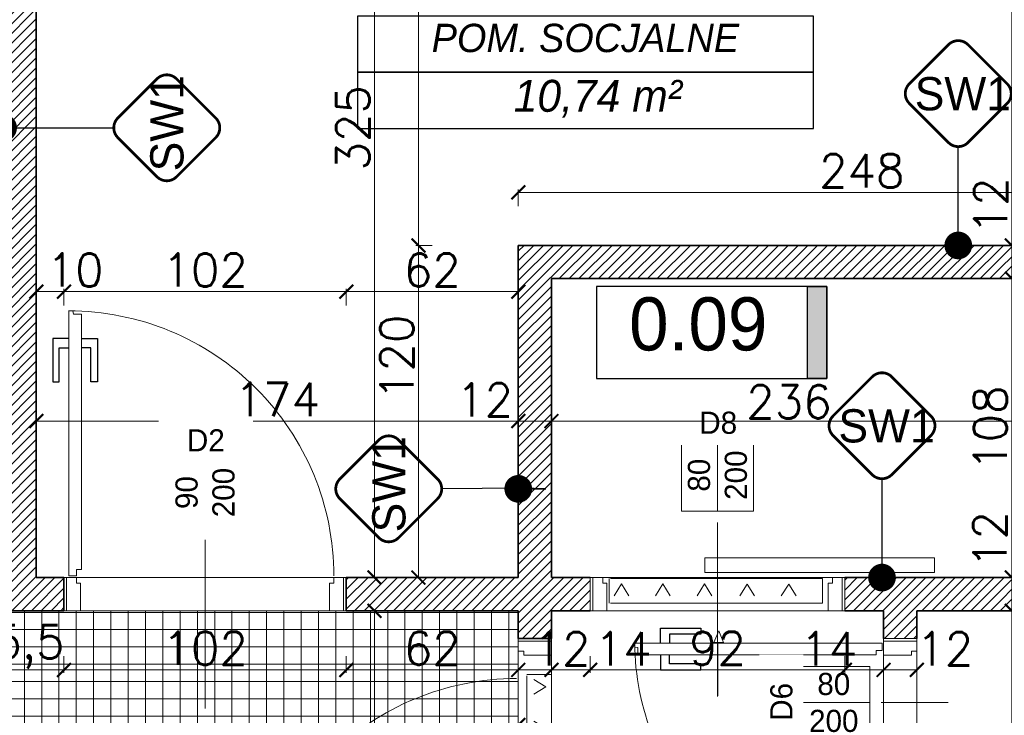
# Model space of a CAD drawing. Header units: millimetres. Extents: x -587 to 33545, y -26688 to 22494.
# Tile 209 of 256: x 11411 to 11767, y 10963 to 11214. Entities that reach past the tile are written whole.
import ezdxf
from ezdxf.lldxf.tags import DXFTag

# ---------------------------------------------------------------- set-up
doc = ezdxf.new("R2010")
doc.units = ezdxf.units.MM
doc.header["$MEASUREMENT"] = 0
for name, color, linetype, lineweight in [('_IS_EKO_kratki transferowe', 160, 'Continuous', 15), ('A_l.przerywana', 250, 'ICAD_ISO03W100', 9), ('A_opisy', 166, 'Continuous', 15), ('A_projektowane sciany', 5, 'Continuous', 35), ('l.wypełnien', 253, 'Continuous', 5), ('wymiarowanie', 176, 'Continuous', 9)]:
    doc.layers.add(name, color=color, linetype=linetype, lineweight=lineweight)
for name, color, linetype in [('D-opis-elewacja', 104, 'Continuous'), ('D-opis-elewacje', 104, 'Continuous'), ('stolarka', 1, 'Continuous'), ('tabelki opis', 7, 'Continuous')]:
    doc.layers.add(name, color=color, linetype=linetype)
doc.styles.add('styl2', font='simplex.shx')
tags = doc.linetypes.add('ICAD_ISO03W100', pattern=[30, 12, -18]).pattern_tags.tags
tags[6:7] = [DXFTag(74, 4), DXFTag(75, 0), DXFTag(340, '0'), DXFTag(46, 1.0), DXFTag(50, 0.0), DXFTag(44, 0.0), DXFTag(45, 0.0)]
tags[4:5] = [DXFTag(74, 4), DXFTag(75, 0), DXFTag(340, '0'), DXFTag(46, 1.0), DXFTag(50, 0.0), DXFTag(44, 0.0), DXFTag(45, 0.0)]
doc.dimstyles.new('Skala 1-50', dxfattribs={"dimtxt": 12, "dimasz": 5, "dimexe": 1, "dimexo": 1, "dimgap": 1.5, "dimtad": 1, "dimdec": 1, "dimrnd": 0.5, "dimtxsty": 'styl2', "dimblk": 'ARCHTICK', "dimcen": 5, "dimadec": 0, "dimazin": 0, "dimtfac": 1, "dimtdec": 1, "dimtmove": 1, "dimatfit": 3, "dimldrblk": 'ARCHTICK', "dimfxl": 5, "dimfxlon": 1, "dimlwd": -1, "dimlwe": -1, "dimarcsym": 0})

# ---------------------------------------------------------------- blocks, each defined once
blk = doc.blocks.new('_ArchTick')
at = {"color": 0, "linetype": 'ByBlock', "const_width": 0.15}
blk.add_lwpolyline([(-0.5, -0.5), (0.5, 0.5)], dxfattribs=at)
blk = doc.blocks.new('*D5655')
at = {"layer": 'Defpoints', "color": 0}
for p in [(11503.87, 11337.39), (11532.41, 11012.39), (11539.01, 11012.39)]:
    blk.add_point(p, dxfattribs=at)
at = {"layer": 'wymiarowanie', "color": 0}
for p, q in [((11534.01, 11337.39), (11540.01, 11337.39)), ((11539.01, 11337.39), (11539.01, 11012.39)), ((11534.01, 11012.39), (11540.01, 11012.39))]:
    blk.add_line(p, q, dxfattribs=at)
at = {"layer": 'wymiarowanie', "color": 0, "xscale": 5, "yscale": 5, "zscale": 5}
for p, rotation in [((11539.01, 11337.39), 90), ((11539.01, 11012.39), 270)]:
    blk.add_blockref('_ArchTick', p, dxfattribs=dict(at, rotation=rotation))
at = {"layer": 'wymiarowanie', "color": 0, "insert": (11531.2, 11174.89), "char_height": 12, "attachment_point": 5, "rotation": 90, "style": 'styl2'}
blk.add_mtext('325', dxfattribs=at)
blk = doc.blocks.new('*D5656')
at = {"layer": 'Defpoints', "color": 0}
for p in [(11559.87, 11000.39), (11521.21, 10840.39), (11539.01, 10840.39)]:
    blk.add_point(p, dxfattribs=at)
at = {"layer": 'wymiarowanie', "color": 0}
for p, q in [((11544.01, 11000.39), (11538.01, 11000.39)), ((11539.01, 11000.39), (11539.01, 10840.39)), ((11534.01, 10840.39), (11540.01, 10840.39))]:
    blk.add_line(p, q, dxfattribs=at)
at = {"layer": 'wymiarowanie', "color": 0, "xscale": 5, "yscale": 5, "zscale": 5}
for p, rotation in [((11539.01, 11000.39), 90), ((11539.01, 10840.39), 270)]:
    blk.add_blockref('_ArchTick', p, dxfattribs=dict(at, rotation=rotation))
at = {"layer": 'wymiarowanie', "color": 0, "insert": (11531.2, 10920.39), "char_height": 12, "attachment_point": 5, "rotation": 90, "style": 'styl2'}
blk.add_mtext('160', dxfattribs=at)
blk = doc.blocks.new('*D5673')
at = {"layer": 'Defpoints', "color": 0}
for p in [(11773.56, 11120.39), (11769.27, 11012.39), (11774.04, 11012.39)]:
    blk.add_point(p, dxfattribs=at)
at = {"layer": 'wymiarowanie', "color": 0}
for p, q in [((11772.56, 11120.39), (11768.27, 11120.39)), ((11769.27, 11120.39), (11769.27, 11012.39)), ((11773.04, 11012.39), (11768.27, 11012.39))]:
    blk.add_line(p, q, dxfattribs=at)
at = {"layer": 'wymiarowanie', "color": 0, "xscale": 5, "yscale": 5, "zscale": 5}
for p, rotation in [((11769.27, 11120.39), 90), ((11769.27, 11012.39), 270)]:
    blk.add_blockref('_ArchTick', p, dxfattribs=dict(at, rotation=rotation))
at = {"layer": 'wymiarowanie', "color": 0, "insert": (11761.47, 11066.39), "char_height": 12, "attachment_point": 5, "rotation": 90, "style": 'styl2'}
blk.add_mtext('108', dxfattribs=at)
blk = doc.blocks.new('*D5674')
at = {"layer": 'Defpoints', "color": 0}
for p in [(11769.27, 11337.39), (11777.11, 11337.39), (11777.11, 11132.39)]:
    blk.add_point(p, dxfattribs=at)
at = {"layer": 'wymiarowanie', "color": 0}
for p, q in [((11774.27, 11337.39), (11768.27, 11337.39)), ((11769.27, 11132.39), (11769.27, 11337.39)), ((11774.27, 11132.39), (11768.27, 11132.39))]:
    blk.add_line(p, q, dxfattribs=at)
at = {"layer": 'wymiarowanie', "color": 0, "xscale": 5, "yscale": 5, "zscale": 5}
for p, rotation in [((11769.27, 11337.39), 90), ((11769.27, 11132.39), 270)]:
    blk.add_blockref('_ArchTick', p, dxfattribs=dict(at, rotation=rotation))
at = {"layer": 'wymiarowanie', "color": 0, "insert": (11761.47, 11234.89), "char_height": 12, "attachment_point": 5, "rotation": 90, "style": 'styl2'}
blk.add_mtext('205', dxfattribs=at)
blk = doc.blocks.new('*D5844')
at = {"layer": 'Defpoints', "color": 0}
for p in [(11784.54, 11012.39), (11769.27, 11000.39), (11784.54, 11000.39)]:
    blk.add_point(p, dxfattribs=at)
at = {"layer": 'wymiarowanie', "color": 0}
for p, q in [((11774.27, 11012.39), (11768.27, 11012.39)), ((11769.27, 11012.39), (11769.27, 11000.39)), ((11774.27, 11000.39), (11768.27, 11000.39))]:
    blk.add_line(p, q, dxfattribs=at)
at = {"layer": 'wymiarowanie', "color": 0, "xscale": 5, "yscale": 5, "zscale": 5}
for p, rotation in [((11769.27, 11012.39), 90), ((11769.27, 11000.39), 270)]:
    blk.add_blockref('_ArchTick', p, dxfattribs=dict(at, rotation=rotation))
at = {"layer": 'wymiarowanie', "color": 0, "insert": (11761.32, 11026.13), "char_height": 12, "attachment_point": 5, "rotation": 90, "style": 'styl2'}
blk.add_mtext('12', dxfattribs=at)
blk = doc.blocks.new('*D5845')
at = {"layer": 'Defpoints', "color": 0}
for p in [(11784.54, 11000.39), (11769.27, 10840.89), (11786.33, 10840.89)]:
    blk.add_point(p, dxfattribs=at)
at = {"layer": 'wymiarowanie', "color": 0}
for p, q in [((11774.27, 11000.39), (11768.27, 11000.39)), ((11769.27, 11000.39), (11769.27, 10840.89)), ((11774.27, 10840.89), (11768.27, 10840.89))]:
    blk.add_line(p, q, dxfattribs=at)
at = {"layer": 'wymiarowanie', "color": 0, "xscale": 5, "yscale": 5, "zscale": 5}
for p, rotation in [((11769.27, 11000.39), 90), ((11769.27, 10840.89), 270)]:
    blk.add_blockref('_ArchTick', p, dxfattribs=dict(at, rotation=rotation))
at = {"layer": 'wymiarowanie', "color": 0, "insert": (11760.92, 10920.64), "char_height": 12, "attachment_point": 5, "rotation": 90, "style": 'styl2'}
blk.add_mtext('159,5', dxfattribs=at)
blk = doc.blocks.new('*D5853')
at = {"layer": 'Defpoints', "color": 0}
for p in [(11590.93, 11068.96), (11602.93, 11062.91), (11590.93, 11052.83)]:
    blk.add_point(p, dxfattribs=at)
at = {"layer": 'wymiarowanie', "color": 0}
for p, q in [((11590.93, 11063.96), (11590.93, 11069.96)), ((11602.93, 11068.96), (11590.93, 11068.96)), ((11602.93, 11063.96), (11602.93, 11069.96))]:
    blk.add_line(p, q, dxfattribs=at)
at = {"layer": 'wymiarowanie', "color": 0, "xscale": 5, "yscale": 5, "zscale": 5, "rotation": 180}
blk.add_blockref('_ArchTick', (11590.93, 11068.96), dxfattribs=at)
at = {"layer": 'wymiarowanie', "color": 0, "xscale": 5, "yscale": 5, "zscale": 5}
blk.add_blockref('_ArchTick', (11602.93, 11068.96), dxfattribs=at)
at = {"layer": 'wymiarowanie', "color": 0, "insert": (11578.78, 11076.61), "char_height": 12, "attachment_point": 5, "style": 'styl2'}
blk.add_mtext('12', dxfattribs=at)
blk = doc.blocks.new('*D5854')
at = {"layer": 'Defpoints', "color": 0}
for p in [(11416.81, 11068.96), (11590.93, 11052.83), (11416.81, 11051.76)]:
    blk.add_point(p, dxfattribs=at)
at = {"layer": 'wymiarowanie', "color": 0}
for p, q in [((11416.81, 11063.96), (11416.81, 11069.96)), ((11590.93, 11068.96), (11416.81, 11068.96)), ((11590.93, 11063.96), (11590.93, 11069.96))]:
    blk.add_line(p, q, dxfattribs=at)
at = {"layer": 'wymiarowanie', "color": 0, "xscale": 5, "yscale": 5, "zscale": 5, "rotation": 180}
blk.add_blockref('_ArchTick', (11416.81, 11068.96), dxfattribs=at)
at = {"layer": 'wymiarowanie', "color": 0, "xscale": 5, "yscale": 5, "zscale": 5}
blk.add_blockref('_ArchTick', (11590.93, 11068.96), dxfattribs=at)
at = {"layer": 'wymiarowanie', "color": 0, "insert": (11503.87, 11076.76), "char_height": 12, "attachment_point": 5, "style": 'styl2'}
blk.add_mtext('174', dxfattribs=at)
blk = doc.blocks.new('*D6112')
at = {"layer": 'Defpoints', "color": 0}
for p in [(11590.93, 11151.57), (11839.15, 11134.76), (11590.93, 11132.39)]:
    blk.add_point(p, dxfattribs=at)
at = {"layer": 'wymiarowanie', "color": 0}
for p, q in [((11590.93, 11146.57), (11590.93, 11152.57)), ((11839.15, 11146.57), (11839.15, 11152.57)), ((11839.15, 11151.57), (11590.93, 11151.57))]:
    blk.add_line(p, q, dxfattribs=at)
at = {"layer": 'wymiarowanie', "color": 0, "xscale": 5, "yscale": 5, "zscale": 5, "rotation": 180}
blk.add_blockref('_ArchTick', (11590.93, 11151.57), dxfattribs=at)
at = {"layer": 'wymiarowanie', "color": 0, "xscale": 5, "yscale": 5, "zscale": 5}
blk.add_blockref('_ArchTick', (11839.15, 11151.57), dxfattribs=at)
at = {"layer": 'wymiarowanie', "color": 0, "insert": (11715.04, 11159.37), "char_height": 12, "attachment_point": 5, "style": 'styl2'}
blk.add_mtext('248', dxfattribs=at)
blk = doc.blocks.new('*D6113')
at = {"layer": 'Defpoints', "color": 0}
for p in [(11839.15, 11068.96), (11602.93, 11046.47), (11839.15, 11046.47)]:
    blk.add_point(p, dxfattribs=at)
at = {"layer": 'wymiarowanie', "color": 0}
for p, q in [((11602.93, 11063.96), (11602.93, 11069.96)), ((11602.93, 11068.96), (11839.15, 11068.96)), ((11839.15, 11063.96), (11839.15, 11069.96))]:
    blk.add_line(p, q, dxfattribs=at)
at = {"layer": 'wymiarowanie', "color": 0, "xscale": 5, "yscale": 5, "zscale": 5, "rotation": 180}
blk.add_blockref('_ArchTick', (11602.93, 11068.96), dxfattribs=at)
at = {"layer": 'wymiarowanie', "color": 0, "xscale": 5, "yscale": 5, "zscale": 5}
blk.add_blockref('_ArchTick', (11839.15, 11068.96), dxfattribs=at)
at = {"layer": 'wymiarowanie', "color": 0, "insert": (11688.72, 11075.9), "char_height": 12, "attachment_point": 5, "style": 'styl2'}
blk.add_mtext('236', dxfattribs=at)
blk = doc.blocks.new('*D6116')
at = {"layer": 'Defpoints', "color": 0}
for p in [(11391.26, 11000.39), (11426.81, 11000.39), (11426.81, 10979.03)]:
    blk.add_point(p, dxfattribs=at)
at = {"layer": 'wymiarowanie', "color": 0}
for p, q in [((11391.26, 10984.03), (11391.26, 10978.03)), ((11426.81, 10984.03), (11426.81, 10978.03)), ((11391.26, 10979.03), (11426.81, 10979.03))]:
    blk.add_line(p, q, dxfattribs=at)
at = {"layer": 'wymiarowanie', "color": 0, "xscale": 5, "yscale": 5, "zscale": 5, "rotation": 180}
blk.add_blockref('_ArchTick', (11391.26, 10979.03), dxfattribs=at)
at = {"layer": 'wymiarowanie', "color": 0, "xscale": 5, "yscale": 5, "zscale": 5}
blk.add_blockref('_ArchTick', (11426.81, 10979.03), dxfattribs=at)
at = {"layer": 'wymiarowanie', "color": 0, "insert": (11409.03, 10987.38), "char_height": 12, "attachment_point": 5, "style": 'styl2'}
blk.add_mtext('35,5', dxfattribs=at)
blk = doc.blocks.new('*D6117')
at = {"layer": 'Defpoints', "color": 0}
for p in [(11426.81, 11000.39), (11528.81, 11000.39), (11528.81, 10979.03)]:
    blk.add_point(p, dxfattribs=at)
at = {"layer": 'wymiarowanie', "color": 0}
for p, q in [((11426.81, 10984.03), (11426.81, 10978.03)), ((11528.81, 10984.03), (11528.81, 10978.03)), ((11426.81, 10979.03), (11528.81, 10979.03))]:
    blk.add_line(p, q, dxfattribs=at)
at = {"layer": 'wymiarowanie', "color": 0, "xscale": 5, "yscale": 5, "zscale": 5, "rotation": 180}
blk.add_blockref('_ArchTick', (11426.81, 10979.03), dxfattribs=at)
at = {"layer": 'wymiarowanie', "color": 0, "xscale": 5, "yscale": 5, "zscale": 5}
blk.add_blockref('_ArchTick', (11528.81, 10979.03), dxfattribs=at)
at = {"layer": 'wymiarowanie', "color": 0, "insert": (11477.81, 10986.83), "char_height": 12, "attachment_point": 5, "style": 'styl2'}
blk.add_mtext('102', dxfattribs=at)
blk = doc.blocks.new('*D6118')
at = {"layer": 'Defpoints', "color": 0}
for p in [(11528.81, 11000.39), (11590.93, 11000.39), (11590.93, 10979.03)]:
    blk.add_point(p, dxfattribs=at)
at = {"layer": 'wymiarowanie', "color": 0}
for p, q in [((11528.81, 10984.03), (11528.81, 10978.03)), ((11590.93, 10984.03), (11590.93, 10978.03)), ((11528.81, 10979.03), (11590.93, 10979.03))]:
    blk.add_line(p, q, dxfattribs=at)
at = {"layer": 'wymiarowanie', "color": 0, "xscale": 5, "yscale": 5, "zscale": 5, "rotation": 180}
blk.add_blockref('_ArchTick', (11528.81, 10979.03), dxfattribs=at)
at = {"layer": 'wymiarowanie', "color": 0, "xscale": 5, "yscale": 5, "zscale": 5}
blk.add_blockref('_ArchTick', (11590.93, 10979.03), dxfattribs=at)
at = {"layer": 'wymiarowanie', "color": 0, "insert": (11559.87, 10986.83), "char_height": 12, "attachment_point": 5, "style": 'styl2'}
blk.add_mtext('62', dxfattribs=at)
blk = doc.blocks.new('*D6119')
at = {"layer": 'Defpoints', "color": 0}
for p in [(11590.93, 11000.39), (11602.93, 11000.39), (11602.93, 10979.03)]:
    blk.add_point(p, dxfattribs=at)
at = {"layer": 'wymiarowanie', "color": 0}
for p, q in [((11590.93, 10984.03), (11590.93, 10978.03)), ((11602.93, 10984.03), (11602.93, 10978.03)), ((11590.93, 10979.03), (11602.93, 10979.03))]:
    blk.add_line(p, q, dxfattribs=at)
at = {"layer": 'wymiarowanie', "color": 0, "xscale": 5, "yscale": 5, "zscale": 5, "rotation": 180}
blk.add_blockref('_ArchTick', (11590.93, 10979.03), dxfattribs=at)
at = {"layer": 'wymiarowanie', "color": 0, "xscale": 5, "yscale": 5, "zscale": 5}
blk.add_blockref('_ArchTick', (11602.93, 10979.03), dxfattribs=at)
at = {"layer": 'wymiarowanie', "color": 0, "insert": (11606.74, 10986.68), "char_height": 12, "attachment_point": 5, "style": 'styl2'}
blk.add_mtext('12', dxfattribs=at)
blk = doc.blocks.new('*D6120')
at = {"layer": 'Defpoints', "color": 0}
for p in [(11602.93, 11000.39), (11616.93, 11000.39), (11616.93, 10979.03)]:
    blk.add_point(p, dxfattribs=at)
at = {"layer": 'wymiarowanie', "color": 0}
for p, q in [((11602.93, 10984.03), (11602.93, 10978.03)), ((11616.93, 10984.03), (11616.93, 10978.03)), ((11602.93, 10979.03), (11616.93, 10979.03))]:
    blk.add_line(p, q, dxfattribs=at)
at = {"layer": 'wymiarowanie', "color": 0, "xscale": 5, "yscale": 5, "zscale": 5, "rotation": 180}
blk.add_blockref('_ArchTick', (11602.93, 10979.03), dxfattribs=at)
at = {"layer": 'wymiarowanie', "color": 0, "xscale": 5, "yscale": 5, "zscale": 5}
blk.add_blockref('_ArchTick', (11616.93, 10979.03), dxfattribs=at)
at = {"layer": 'wymiarowanie', "color": 0, "insert": (11628.83, 10986.68), "char_height": 12, "attachment_point": 5, "style": 'styl2'}
blk.add_mtext('14', dxfattribs=at)
blk = doc.blocks.new('*D6121')
at = {"layer": 'Defpoints', "color": 0}
for p in [(11616.93, 11000.39), (11708.93, 11000.39), (11708.93, 10979.03)]:
    blk.add_point(p, dxfattribs=at)
at = {"layer": 'wymiarowanie', "color": 0}
for p, q in [((11616.93, 10984.03), (11616.93, 10978.03)), ((11708.93, 10984.03), (11708.93, 10978.03)), ((11616.93, 10979.03), (11708.93, 10979.03))]:
    blk.add_line(p, q, dxfattribs=at)
at = {"layer": 'wymiarowanie', "color": 0, "xscale": 5, "yscale": 5, "zscale": 5, "rotation": 180}
blk.add_blockref('_ArchTick', (11616.93, 10979.03), dxfattribs=at)
at = {"layer": 'wymiarowanie', "color": 0, "xscale": 5, "yscale": 5, "zscale": 5}
blk.add_blockref('_ArchTick', (11708.93, 10979.03), dxfattribs=at)
at = {"layer": 'wymiarowanie', "color": 0, "insert": (11662.93, 10986.83), "char_height": 12, "attachment_point": 5, "style": 'styl2'}
blk.add_mtext('92', dxfattribs=at)
blk = doc.blocks.new('*D6122')
at = {"layer": 'Defpoints', "color": 0}
for p in [(11708.93, 11000.39), (11722.93, 11000.39), (11722.93, 10979.03)]:
    blk.add_point(p, dxfattribs=at)
at = {"layer": 'wymiarowanie', "color": 0}
for p, q in [((11708.93, 10984.03), (11708.93, 10978.03)), ((11722.93, 10984.03), (11722.93, 10978.03)), ((11708.93, 10979.03), (11722.93, 10979.03))]:
    blk.add_line(p, q, dxfattribs=at)
at = {"layer": 'wymiarowanie', "color": 0, "xscale": 5, "yscale": 5, "zscale": 5, "rotation": 180}
blk.add_blockref('_ArchTick', (11708.93, 10979.03), dxfattribs=at)
at = {"layer": 'wymiarowanie', "color": 0, "xscale": 5, "yscale": 5, "zscale": 5}
blk.add_blockref('_ArchTick', (11722.93, 10979.03), dxfattribs=at)
at = {"layer": 'wymiarowanie', "color": 0, "insert": (11703.1, 10986.68), "char_height": 12, "attachment_point": 5, "style": 'styl2'}
blk.add_mtext('14', dxfattribs=at)
blk = doc.blocks.new('*D6123')
at = {"layer": 'Defpoints', "color": 0}
for p in [(11722.93, 11000.39), (11734.93, 11000.39), (11734.93, 10979.03)]:
    blk.add_point(p, dxfattribs=at)
at = {"layer": 'wymiarowanie', "color": 0}
for p, q in [((11722.93, 10984.03), (11722.93, 10978.03)), ((11734.93, 10984.03), (11734.93, 10978.03)), ((11722.93, 10979.03), (11734.93, 10979.03))]:
    blk.add_line(p, q, dxfattribs=at)
at = {"layer": 'wymiarowanie', "color": 0, "xscale": 5, "yscale": 5, "zscale": 5, "rotation": 180}
blk.add_blockref('_ArchTick', (11722.93, 10979.03), dxfattribs=at)
at = {"layer": 'wymiarowanie', "color": 0, "xscale": 5, "yscale": 5, "zscale": 5}
blk.add_blockref('_ArchTick', (11734.93, 10979.03), dxfattribs=at)
at = {"layer": 'wymiarowanie', "color": 0, "insert": (11745.05, 10986.68), "char_height": 12, "attachment_point": 5, "style": 'styl2'}
blk.add_mtext('12', dxfattribs=at)
blk = doc.blocks.new('*D6124')
at = {"layer": 'Defpoints', "color": 0}
for p in [(11169.43, 10990.39), (11590.93, 10984.03), (11590.93, 10959.14)]:
    blk.add_point(p, dxfattribs=at)
at = {"layer": 'wymiarowanie', "color": 0}
for p, q in [((11169.43, 10964.14), (11169.43, 10958.14)), ((11590.93, 10964.14), (11590.93, 10958.14)), ((11169.43, 10959.14), (11590.93, 10959.14))]:
    blk.add_line(p, q, dxfattribs=at)
at = {"layer": 'wymiarowanie', "color": 0, "xscale": 5, "yscale": 5, "zscale": 5, "rotation": 180}
blk.add_blockref('_ArchTick', (11169.43, 10959.14), dxfattribs=at)
at = {"layer": 'wymiarowanie', "color": 0, "xscale": 5, "yscale": 5, "zscale": 5}
blk.add_blockref('_ArchTick', (11590.93, 10959.14), dxfattribs=at)
at = {"layer": 'wymiarowanie', "color": 0, "insert": (11380.18, 10967.5), "char_height": 12, "attachment_point": 5, "style": 'styl2'}
blk.add_mtext('421,5', dxfattribs=at)
blk = doc.blocks.new('*D6125')
at = {"layer": 'Defpoints', "color": 0}
for p in [(11769.27, 11132.39), (11776.71, 11132.39), (11776.71, 11120.39)]:
    blk.add_point(p, dxfattribs=at)
at = {"layer": 'wymiarowanie', "color": 0}
for p, q in [((11769.27, 11132.39), (11769.27, 11155.99)), ((11774.27, 11132.39), (11768.27, 11132.39)), ((11769.27, 11120.39), (11769.27, 11132.39)), ((11774.27, 11120.39), (11768.27, 11120.39))]:
    blk.add_line(p, q, dxfattribs=at)
at = {"layer": 'wymiarowanie', "color": 0, "xscale": 5, "yscale": 5, "zscale": 5}
for p, rotation in [((11769.27, 11132.39), 90), ((11769.27, 11120.39), 270)]:
    blk.add_blockref('_ArchTick', p, dxfattribs=dict(at, rotation=rotation))
at = {"layer": 'wymiarowanie', "color": 0, "insert": (11761.62, 11146.72), "char_height": 12, "attachment_point": 5, "rotation": 90, "style": 'styl2'}
blk.add_mtext('12', dxfattribs=at)
blk = doc.blocks.new('*D6133')
at = {"layer": 'Defpoints', "color": 0}
for p in [(11554.87, 11132.39), (11590.93, 11132.39), (11590.93, 11012.39)]:
    blk.add_point(p, dxfattribs=at)
at = {"layer": 'wymiarowanie', "color": 0}
for p, q in [((11559.87, 11132.39), (11553.87, 11132.39)), ((11554.87, 11012.39), (11554.87, 11132.39)), ((11559.87, 11012.39), (11553.87, 11012.39))]:
    blk.add_line(p, q, dxfattribs=at)
at = {"layer": 'wymiarowanie', "color": 0, "xscale": 5, "yscale": 5, "zscale": 5}
for p, rotation in [((11554.87, 11132.39), 90), ((11554.87, 11012.39), 270)]:
    blk.add_blockref('_ArchTick', p, dxfattribs=dict(at, rotation=rotation))
at = {"layer": 'wymiarowanie', "color": 0, "insert": (11547.07, 11091.97), "char_height": 12, "attachment_point": 5, "rotation": 90, "style": 'styl2'}
blk.add_mtext('120', dxfattribs=at)
blk = doc.blocks.new('*D6134')
at = {"layer": 'Defpoints', "color": 0}
for p in [(11554.87, 11337.39), (11566.81, 11337.39), (11590.93, 11132.39)]:
    blk.add_point(p, dxfattribs=at)
at = {"layer": 'wymiarowanie', "color": 0}
for p, q in [((11559.87, 11337.39), (11553.87, 11337.39)), ((11554.87, 11132.39), (11554.87, 11337.39)), ((11559.87, 11132.39), (11553.87, 11132.39))]:
    blk.add_line(p, q, dxfattribs=at)
at = {"layer": 'wymiarowanie', "color": 0, "xscale": 5, "yscale": 5, "zscale": 5}
for p, rotation in [((11554.87, 11337.39), 90), ((11554.87, 11132.39), 270)]:
    blk.add_blockref('_ArchTick', p, dxfattribs=dict(at, rotation=rotation))
at = {"layer": 'wymiarowanie', "color": 0, "insert": (11547.07, 11267.6), "char_height": 12, "attachment_point": 5, "rotation": 90, "style": 'styl2'}
blk.add_mtext('205', dxfattribs=at)
blk = doc.blocks.new('*D6264')
at = {"layer": 'Defpoints', "color": 0}
for p in [(11426.81, 11115.71), (11416.81, 11012.39), (11426.81, 11012.39)]:
    blk.add_point(p, dxfattribs=at)
at = {"layer": 'wymiarowanie', "color": 0}
for p, q in [((11416.81, 11110.71), (11416.81, 11116.71)), ((11426.81, 11110.71), (11426.81, 11116.71)), ((11416.81, 11115.71), (11426.81, 11115.71))]:
    blk.add_line(p, q, dxfattribs=at)
at = {"layer": 'wymiarowanie', "color": 0, "xscale": 5, "yscale": 5, "zscale": 5, "rotation": 180}
blk.add_blockref('_ArchTick', (11416.81, 11115.71), dxfattribs=at)
at = {"layer": 'wymiarowanie', "color": 0, "xscale": 5, "yscale": 5, "zscale": 5}
blk.add_blockref('_ArchTick', (11426.81, 11115.71), dxfattribs=at)
at = {"layer": 'wymiarowanie', "color": 0, "insert": (11430.82, 11123.51), "char_height": 12, "attachment_point": 5, "style": 'styl2'}
blk.add_mtext('10', dxfattribs=at)
blk = doc.blocks.new('*D6265')
at = {"layer": 'Defpoints', "color": 0}
for p in [(11528.81, 11115.71), (11426.81, 11012.39), (11528.81, 11012.39)]:
    blk.add_point(p, dxfattribs=at)
at = {"layer": 'wymiarowanie', "color": 0}
for p, q in [((11426.81, 11110.71), (11426.81, 11116.71)), ((11528.81, 11110.71), (11528.81, 11116.71)), ((11426.81, 11115.71), (11528.81, 11115.71))]:
    blk.add_line(p, q, dxfattribs=at)
at = {"layer": 'wymiarowanie', "color": 0, "xscale": 5, "yscale": 5, "zscale": 5, "rotation": 180}
blk.add_blockref('_ArchTick', (11426.81, 11115.71), dxfattribs=at)
at = {"layer": 'wymiarowanie', "color": 0, "xscale": 5, "yscale": 5, "zscale": 5}
blk.add_blockref('_ArchTick', (11528.81, 11115.71), dxfattribs=at)
at = {"layer": 'wymiarowanie', "color": 0, "insert": (11477.81, 11123.51), "char_height": 12, "attachment_point": 5, "style": 'styl2'}
blk.add_mtext('102', dxfattribs=at)
blk = doc.blocks.new('*D6266')
at = {"layer": 'Defpoints', "color": 0}
for p in [(11590.93, 11115.71), (11590.93, 11022.05), (11528.81, 11012.39)]:
    blk.add_point(p, dxfattribs=at)
at = {"layer": 'wymiarowanie', "color": 0}
for p, q in [((11528.81, 11110.71), (11528.81, 11116.71)), ((11590.93, 11110.71), (11590.93, 11116.71)), ((11528.81, 11115.71), (11590.93, 11115.71))]:
    blk.add_line(p, q, dxfattribs=at)
at = {"layer": 'wymiarowanie', "color": 0, "xscale": 5, "yscale": 5, "zscale": 5, "rotation": 180}
blk.add_blockref('_ArchTick', (11528.81, 11115.71), dxfattribs=at)
at = {"layer": 'wymiarowanie', "color": 0, "xscale": 5, "yscale": 5, "zscale": 5}
blk.add_blockref('_ArchTick', (11590.93, 11115.71), dxfattribs=at)
at = {"layer": 'wymiarowanie', "color": 0, "insert": (11559.87, 11123.51), "char_height": 12, "attachment_point": 5, "style": 'styl2'}
blk.add_mtext('62', dxfattribs=at)
blk = doc.blocks.new('_Dot')
at = {"color": 0, "linetype": 'ByBlock', "lineweight": -2}
blk.add_line((-0.5, 0), (-1, 0), dxfattribs=at)
at = {"color": 0, "linetype": 'ByBlock', "const_width": 0.5}
blk.add_lwpolyline([(-0.25, 0, 1), (0.25, 0, 1)], format="xyb", close=True, dxfattribs=at)
blk = doc.blocks.new('kratki nawiewne')
at = {"layer": '_IS_EKO_kratki transferowe', "color": 252}
for p, q in [((9281.01, 11206.53), (9281.01, 11197.62)), ((9281.01, 11206.53), (9281.01, 11197.62)), ((9358.09, 11206.51), (9281.51, 11206.51)), ((9358.09, 11197.61), (9358.09, 11206.51)), ((9281.51, 11197.61), (9358.09, 11197.61)), ((9281.51, 11197.61), (9358.09, 11197.61)), ((9318.82, 11183.33), (9320.6, 11187.6)), ((9318.82, 11183.33), (9320.6, 11187.6)), ((9322.38, 11183.33), (9320.6, 11187.6)), ((9322.38, 11183.33), (9320.6, 11187.6)), ((9318.82, 11183.33), (9322.38, 11183.33)), ((9318.82, 11183.33), (9322.38, 11183.33)), ((9320.35, 11175.71), (9320.35, 11183.33)), ((9320.35, 11164.15), (9320.35, 11183.33))]:
    blk.add_line(p, q, dxfattribs=at)
at = {"layer": '_IS_EKO_kratki transferowe', "color": 252, "lineweight": 15}
for p, q in [((9285.5, 11204.53), (9282.84, 11200.22)), ((9285.5, 11204.53), (9282.84, 11200.22)), ((9285.5, 11204.53), (9288.16, 11200.22)), ((9285.5, 11204.53), (9288.16, 11200.22)), ((9300.47, 11204.53), (9297.81, 11200.22)), ((9300.47, 11204.53), (9297.81, 11200.22)), ((9300.47, 11204.53), (9303.13, 11200.22)), ((9300.47, 11204.53), (9303.13, 11200.22)), ((9315.44, 11204.53), (9312.78, 11200.22)), ((9315.44, 11204.53), (9312.78, 11200.22)), ((9315.44, 11204.53), (9318.11, 11200.22)), ((9315.44, 11204.53), (9318.11, 11200.22)), ((9330.91, 11204.51), (9328.25, 11200.2)), ((9330.91, 11204.51), (9328.25, 11200.2)), ((9330.91, 11204.51), (9333.57, 11200.2)), ((9330.91, 11204.51), (9333.57, 11200.2)), ((9345.89, 11204.51), (9343.22, 11200.2)), ((9345.89, 11204.51), (9343.22, 11200.2)), ((9345.89, 11204.51), (9348.55, 11200.2)), ((9345.89, 11204.51), (9348.55, 11200.2))]:
    blk.add_line(p, q, dxfattribs=at)

msp = doc.modelspace()

# ---------------------------------------------------------------- hatches: boundary and pattern name
at = {"layer": 'l.wypełnien'}
h = msp.add_hatch(dxfattribs=at)
h.set_pattern_fill('ANSI31', color=5, scale=20, style=0)
h.set_pattern_definition([(45, (0, 6.0705), (-1.76776695, 1.76776695), [])])
h.paths.add_polyline_path([(11528.81, 11012.39), (11528.81, 11000.39), (11590.93, 11000.39), (11590.93, 10990.39), (11602.93, 10990.39), (11602.93, 11000.39), (11616.93, 11000.39), (11616.93, 11012.39), (11602.93, 11012.39), (11602.93, 11120.39), (11839.15, 11120.39), (11839.15, 11132.39), (11590.93, 11132.39), (11590.93, 11012.39)])
h.paths.add_polyline_path([(11391.26, 11000.39), (11391.26, 11012.39), (11404.81, 11012.39), (11404.81, 11337.39), (11416.81, 11337.39), (11416.81, 11012.39), (11426.81, 11012.39), (11426.81, 11000.39)])
h.paths.add_polyline_path([(11708.93, 11000.39), (11708.93, 11012.39), (11839.15, 11012.39), (11839.15, 11000.39), (11734.93, 11000.39), (11734.93, 10990.39), (11722.93, 10990.39), (11722.93, 11000.39)])
h.paths.add_polyline_path([(11289.26, 11000.39), (11289.26, 11012.39), (11169.43, 11012.39), (11169.43, 11000.39)])
h.paths.add_polyline_path([(11734.93, 10840.39), (11734.93, 10898.39), (11722.93, 10898.39), (11722.93, 10840.39)])
h.paths.add_polyline_path([(11602.93, 10840.39), (11602.93, 10888.39), (11590.93, 10888.39), (11590.93, 10840.39)])
h = msp.add_hatch(dxfattribs=at)
h.set_pattern_fill('ANSI37', color=254, scale=50, angle=45, style=0)
h.set_pattern_definition([(90, (0, 6.0705), (-6.25, 4e-16), []), (180, (0, 6.0705), (-8e-16, -6.25), [])])
h.paths.add_polyline_path([(11094.39, 10798.06), (11401.42, 10798.06), (11401.42, 10408.59), (11094.39, 10408.59)])
h.paths.add_polyline_path([(11175.12, 10581.01), (11339.86, 10581.01), (11339.86, 10601.28), (11175.12, 10601.28)], flags=16)
h.paths.add_polyline_path([(11175.12, 10560.73), (11339.86, 10560.73), (11339.86, 10581.01), (11175.12, 10581.01)], flags=16)
h.paths.add_polyline_path([(11258.28, 10634.55), (11175.12, 10634.55), (11175.12, 10601.28), (11258.28, 10601.28)], flags=16)
h.paths.add_polyline_path([(11590.93, 10840.39), (11169.43, 10840.39), (11169.43, 11000.39), (11590.93, 11000.39)])
h.paths.add_polyline_path([(11340.41, 10876.03), (11505.14, 10876.03), (11505.14, 10896.31), (11340.41, 10896.31)], flags=16)
h.paths.add_polyline_path([(11340.41, 10896.31), (11505.14, 10896.31), (11505.14, 10916.58), (11340.41, 10916.58)], flags=16)
h.paths.add_polyline_path([(11423.57, 10949.85), (11340.41, 10949.85), (11340.41, 10916.58), (11423.57, 10916.58)], flags=16)
h.paths.add_polyline_path([(11559.93, 10942.39), (11546.93, 10942.39), (11546.93, 10916.39), (11559.93, 10916.39)], flags=16)
h.paths.add_polyline_path([(11585.93, 10929.39), (11559.93, 10929.39), (11559.93, 10916.39), (11585.93, 10916.39)], flags=16)
h.paths.add_polyline_path([(11585.93, 10942.39), (11559.93, 10942.39), (11559.93, 10929.39), (11585.93, 10929.39)], flags=16)
h.paths.add_polyline_path([(11191.45, 10840.39), (11391.26, 10840.39), (11391.26, 10798.06), (11191.45, 10798.06)])
at = {"layer": 'tabelki opis'}
msp.add_hatch(color=252, dxfattribs=at).paths.add_polyline_path([(11702.41, 11084.34), (11702.41, 11117.61), (11695.45, 11117.61), (11695.45, 11084.34)])

# ---------------------------------------------------------------- linework, layer by layer
at = {"color": 5, "lineweight": 9}
for points in [[(11432.81, 11010.42), (11431.29, 11010.42), (11431.29, 11012.39), (11427.76, 11012.39), (11427.76, 11000.39), (11432.81, 11000.39), (11432.81, 11010.42)], [(11522.76, 11010.42), (11524.27, 11010.42), (11524.27, 11012.39), (11527.81, 11012.39), (11527.81, 11000.39), (11522.76, 11000.39), (11522.76, 11010.42)], [(11622.98, 11010.42), (11621.46, 11010.42), (11621.46, 11012.39), (11617.93, 11012.39), (11617.93, 11000.39), (11622.98, 11000.39), (11622.98, 11010.42)], [(11702.93, 11010.42), (11704.44, 11010.42), (11704.44, 11012.39), (11707.98, 11012.39), (11707.98, 11000.39), (11702.93, 11000.39), (11702.93, 11010.42)], [(11592.9, 10984.34), (11592.9, 10985.86), (11590.93, 10985.86), (11590.93, 10989.39), (11602.93, 10989.39), (11602.93, 10984.34), (11592.9, 10984.34)], [(11732.95, 10984.34), (11732.95, 10985.86), (11734.93, 10985.86), (11734.93, 10989.39), (11722.93, 10989.39), (11722.93, 10984.34), (11732.95, 10984.34)]]:
    msp.add_lwpolyline(points, dxfattribs=at)
at = {"layer": 'A_l.przerywana', "color": 5, "ltscale": 0.3}
for points in [[(11426.81, 11000.39), (11426.81, 11012.39)], [(11528.81, 11012.39), (11528.81, 11000.39)]]:
    msp.add_lwpolyline(points, dxfattribs=at)
for points in [[(11528.81, 11000.39), (11528.81, 11012.39), (11426.81, 11012.39), (11426.81, 11000.39)], [(11708.93, 11000.39), (11708.93, 11012.39), (11616.93, 11012.39), (11616.93, 11000.39)], [(11722.93, 10898.39), (11734.93, 10898.39), (11734.93, 10990.39), (11722.93, 10990.39)]]:
    msp.add_lwpolyline(points, close=True, dxfattribs=at)
at = {"layer": 'A_l.przerywana', "color": 7, "ltscale": 0.3}
msp.add_lwpolyline([(11602.93, 10888.39), (11590.93, 10888.39), (11590.93, 10990.39), (11602.93, 10990.39)], close=True, dxfattribs=at)
at = {"layer": 'A_opisy'}
for p, q in [((11662.93, 10969.39), (11662.93, 11036.39)), ((11477.81, 10965.11), (11477.81, 11030.11)), ((11746.23, 10967.23), (11717.93, 10967.23))]:
    msp.add_line(p, q, dxfattribs=at)
at = {"layer": 'A_opisy', "ltscale": 0.3}
for points in [[(11464.81, 11056.11), (11464.81, 11030.11), (11477.81, 11030.11), (11477.81, 11056.11)], [(11477.81, 11056.11), (11477.81, 11030.11), (11490.81, 11030.11), (11490.81, 11056.11)]]:
    msp.add_lwpolyline(points, close=True, dxfattribs=at)
at = {"layer": 'A_projektowane sciany', "color": 5}
for p, q in [((11416.81, 11337.39), (11416.81, 11012.39)), ((11839.15, 11132.39), (11590.93, 11132.39)), ((11590.93, 11132.39), (11590.93, 11012.39)), ((11839.15, 11120.39), (11602.93, 11120.39)), ((11602.93, 11120.39), (11602.93, 11012.39)), ((11602.93, 11120.39), (11602.93, 11012.39)), ((11416.81, 11012.39), (11426.81, 11012.39)), ((11426.81, 11012.39), (11416.81, 11012.39)), ((11426.81, 11012.39), (11426.81, 11000.39)), ((11590.93, 11012.39), (11528.81, 11012.39)), ((11528.81, 11012.39), (11528.81, 11000.39)), ((11616.93, 11012.39), (11602.93, 11012.39)), ((11839.15, 11012.39), (11708.93, 11012.39)), ((11426.81, 11000.39), (11391.26, 11000.39)), ((11590.93, 11000.39), (11528.81, 11000.39)), ((11590.93, 11000.39), (11590.93, 10990.39)), ((11590.93, 11000.39), (11590.93, 10990.39)), ((11602.93, 11000.39), (11602.93, 10990.39)), ((11602.93, 11000.39), (11602.93, 10990.39)), ((11616.93, 11000.39), (11602.93, 11000.39)), ((11722.93, 11000.39), (11708.93, 11000.39)), ((11722.93, 11000.39), (11722.93, 10990.39)), ((11839.15, 11000.39), (11734.93, 11000.39)), ((11734.93, 11000.39), (11734.93, 10990.39)), ((11590.93, 10990.39), (11602.93, 10990.39))]:
    msp.add_line(p, q, dxfattribs=at)
at = {"layer": 'D-opis-elewacja', "color": 5}
for points in [[(11414.81, 11174.89), (11424.81, 11174.89), (11444.81, 11174.89)], [(11749.9, 11142.39), (11749.9, 11152.39), (11749.9, 11168.1)], [(11722.35, 11022.39), (11722.35, 11032.39), (11722.35, 11048.1)], [(11600.93, 11044.45), (11592.5, 11044.67), (11563.28, 11044.45)]]:
    msp.add_lwpolyline(points, dxfattribs=at)
at = {"layer": 'D-opis-elewacje', "color": 5, "const_width": 1}
for points in [[(11732.22, 11183.71), (11746.36, 11169.57, 0.414214), (11753.43, 11169.57), (11767.58, 11183.71, 0.414214), (11767.58, 11190.78), (11753.43, 11204.92, 0.414214), (11746.36, 11204.92), (11732.22, 11190.78, 0.414214)], [(11467.48, 11157.21), (11481.63, 11171.35, 0.414214), (11481.63, 11178.43), (11467.48, 11192.57, 0.414214), (11460.41, 11192.57), (11446.27, 11178.43, 0.414214), (11446.27, 11171.35), (11460.41, 11157.21, 0.414214)], [(11704.67, 11063.71), (11718.81, 11049.57, 0.414214), (11725.88, 11049.57), (11740.02, 11063.71, 0.414214), (11740.02, 11070.78), (11725.88, 11084.92, 0.414214), (11718.81, 11084.92), (11704.67, 11070.78, 0.414214)], [(11547.67, 11026.77), (11561.81, 11040.91, 0.414214), (11561.81, 11047.98), (11547.67, 11062.13, 0.414214), (11540.6, 11062.13), (11526.46, 11047.98, 0.414214), (11526.46, 11040.91), (11540.6, 11026.77, 0.414214)]]:
    msp.add_lwpolyline(points, format="xyb", close=True, dxfattribs=at)
at = {"layer": 'l.wypełnien', "color": 5}
msp.add_lwpolyline([(11658.32, 11014.17), (11741.3, 11014.17), (11741.3, 11019.49), (11658.32, 11019.49)], close=True, dxfattribs=at)
at = {"layer": 'stolarka', "color": 5, "lineweight": 9}
for points in [[(11431.34, 11012.97), (11428.56, 11012.97), (11428.56, 11108.74), (11430.06, 11108.72), (11430.24, 11107.58), (11433.08, 11107.58), (11433.08, 11015.27), (11431.34, 11015.27), (11431.34, 11012.97)], [(11722.39, 10986.1), (11722.39, 10988.69), (11633.04, 10988.69), (11633.05, 10987.29), (11634.12, 10987.12), (11634.12, 10984.47), (11720.24, 10984.47), (11720.24, 10986.1), (11722.39, 10986.1)]]:
    msp.add_lwpolyline(points, dxfattribs=at)
at = {"layer": 'stolarka', "color": 5}
for points in [[(11428.56, 11098.82), (11422.75, 11098.82), (11422.75, 11083.16), (11425.07, 11083.16), (11425.07, 11095.34), (11428.56, 11095.34)], [(11433.08, 11098.82), (11438.88, 11098.82), (11438.88, 11083.16), (11436.56, 11083.16), (11436.56, 11095.34), (11433.08, 11095.34)], [(11642.29, 10988.69), (11642.29, 10994.11), (11656.91, 10994.11), (11656.91, 10991.94), (11645.54, 10991.94), (11645.54, 10988.69)], [(11642.29, 10984.47), (11642.29, 10979.06), (11656.91, 10979.06), (11656.91, 10981.22), (11645.54, 10981.22), (11645.54, 10984.47)]]:
    msp.add_lwpolyline(points, dxfattribs=at)
at = {"layer": 'stolarka', "color": 5, "linetype": 'ICAD_ISO03W100', "lineweight": 13, "ltscale": 0.3}
for centre, radius, start, end in [((11428.55, 11012.97), 95.77, 0.0003, 90.0531), ((11722.39, 10988.69), 89.35, 179.9469, 269.9997), ((11590.35, 10880.14), 95.77, 90.0003, 180.0531)]:
    msp.add_arc(centre, radius, start, end, dxfattribs=at)
at = {"layer": 'tabelki opis', "color": 7}
for points in [[(11532.82, 11194.97), (11697.55, 11194.97), (11697.55, 11215.25), (11532.82, 11215.25), (11532.82, 11194.97)], [(11532.82, 11174.7), (11697.55, 11174.7), (11697.55, 11194.97), (11532.82, 11194.97), (11532.82, 11174.7)], [(11702.41, 11117.61), (11619.25, 11117.61), (11619.25, 11084.34), (11702.41, 11084.34), (11702.41, 11117.61)]]:
    msp.add_lwpolyline(points, dxfattribs=at)
at = {"layer": 'tabelki opis'}
msp.add_lwpolyline([(11702.41, 11084.34), (11695.45, 11084.34), (11695.45, 11117.61), (11702.41, 11117.61)], close=True, dxfattribs=at)

# ---------------------------------------------------------------- block references
at = {"layer": 'D-opis-elewacja', "color": 5, "xscale": -10, "yscale": 10, "zscale": 10}
for p in [(11404.81, 11174.89), (11590.93, 11044.45)]:
    msp.add_blockref('_Dot', p, dxfattribs=at)
at = {"layer": 'D-opis-elewacja', "color": 5, "xscale": 9.999999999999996, "yscale": 10, "zscale": 10, "rotation": -90}
for p in [(11749.9, 11132.39), (11722.35, 11012.39)]:
    msp.add_blockref('_Dot', p, dxfattribs=at)
at = {"layer": 'wymiarowanie', "rotation": -90.00000000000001}
msp.add_blockref('kratki nawiewne', (396.39, 20258.37), dxfattribs=at)

# ---------------------------------------------------------------- texts
at = {"layer": 'tabelki opis', "color": 7, "attachment_point": 1}
for s, insert, char_height, width in [('\\pxqc;{\\fCentury Gothic|b0|i1|c238|p34;POM. SOCJALNE}', (11532.82, 11212.48), 10.24, 164.736), ('{\\fCentury Gothic|b0|i1|c238|p34;10,74 m²}', (11589.28, 11192.21), 11.52, 68.7387), ('{\\fCentury Gothic|b0|i0|c238|p34;0.09}', (11630.98, 11113.65), 19.2, 56.7)]:
    msp.add_mtext(s, dxfattribs=dict(at, insert=insert, char_height=char_height, width=width))
at = {"layer": 'wymiarowanie', "color": 5, "char_height": 12, "width": 36.658, "attachment_point": 1, "rotation": 90}
for insert in [(11457.98, 11159.16), (11538.17, 11028.72)]:
    msp.add_mtext('{\\fCentury Gothic|b0|i0|c238|p0;SW1}', dxfattribs=dict(at, insert=insert))
at = {"layer": 'wymiarowanie', "color": 5, "char_height": 12, "width": 36.658, "attachment_point": 1}
for insert in [(11734.17, 11193.21), (11706.61, 11073.21)]:
    msp.add_mtext('{\\fCentury Gothic|b0|i0|c238|p0;SW1}', dxfattribs=dict(at, insert=insert))

# ---------------------------------------------------------------- dimensions: what is measured, and where the dimension line sits
at = {"layer": 'wymiarowanie'}
for base, p1, p2, picture, middle in [((11539.01, 11012.39), (11503.87, 11337.39), (11532.41, 11012.39), '*D5655', (11531.2, 11174.89)), ((11769.27, 11337.39), (11777.11, 11132.39), (11777.11, 11337.39), '*D5674', (11761.47, 11234.89)), ((11539.01, 10840.39), (11559.87, 11000.39), (11521.21, 10840.39), '*D5656', (11531.2, 10920.39)), ((11769.27, 10840.89), (11784.54, 11000.39), (11786.33, 10840.89), '*D5845', (11760.92, 10920.64))]:
    dim = msp.add_linear_dim(base=base, p1=p1, p2=p2, angle=90, dimstyle='Skala 1-50', dxfattribs=at)
    dim.commit()
    dim.dimension.update_dxf_attribs({"geometry": picture, "text_midpoint": middle})
for base, p1, p2, picture, middle in [((11554.87, 11337.39), (11590.93, 11132.39), (11566.81, 11337.39), '*D6134', (11554.87, 11267.6)), ((11769.27, 11132.39), (11776.71, 11120.39), (11776.71, 11132.39), '*D6125', (11768.23, 11146.72)), ((11554.87, 11132.39), (11590.93, 11012.39), (11590.93, 11132.39), '*D6133', (11554.87, 11091.97)), ((11769.27, 11012.39), (11773.56, 11120.39), (11774.04, 11012.39), '*D5673', (11769.27, 11066.39)), ((11769.27, 11000.39), (11784.54, 11012.39), (11784.54, 11000.39), '*D5844', (11768.97, 11026.13))]:
    dim = msp.add_linear_dim(base=base, p1=p1, p2=p2, angle=90, dimstyle='Skala 1-50', dxfattribs=at)
    dim.commit()
    dim.dimension.update_dxf_attribs({"geometry": picture, "text_midpoint": middle, "dimtype": 160})
for base, p1, p2, picture, middle in [((11590.93, 11151.57), (11839.15, 11134.76), (11590.93, 11132.39), '*D6112', (11715.04, 11159.37)), ((11590.93, 11115.71), (11528.81, 11012.39), (11590.93, 11022.05), '*D6266', (11559.87, 11123.51)), ((11426.8055, 10979.0258), (11391.2588, 11000.3934), (11426.8055, 11000.3934), '*D6116', (11409.0321, 10987.3783)), ((11528.81, 10979.03), (11426.81, 11000.39), (11528.81, 11000.39), '*D6117', (11477.81, 10986.83)), ((11590.93, 10979.03), (11528.81, 11000.39), (11590.93, 11000.39), '*D6118', (11559.87, 10986.83)), ((11590.93, 10959.14), (11169.43, 10990.39), (11590.93, 10984.03), '*D6124', (11380.18, 10967.5))]:
    dim = msp.add_linear_dim(base=base, p1=p1, p2=p2, dimstyle='Skala 1-50', dxfattribs=at)
    dim.commit()
    dim.dimension.update_dxf_attribs({"geometry": picture, "text_midpoint": middle})
for base, p1, p2, picture, middle in [((11426.81, 11115.71), (11416.81, 11012.39), (11426.81, 11012.39), '*D6264', (11430.82, 11115.71)), ((11590.93, 11068.96), (11602.93, 11062.91), (11590.93, 11052.83), '*D5853', (11578.78, 11068.96)), ((11602.93, 10979.03), (11590.93, 11000.39), (11602.93, 11000.39), '*D6119', (11606.74, 10979.03)), ((11616.93, 10979.03), (11602.93, 11000.39), (11616.93, 11000.39), '*D6120', (11628.83, 10979.03))]:
    dim = msp.add_linear_dim(base=base, p1=p1, p2=p2, dimstyle='Skala 1-50', dxfattribs=at)
    dim.commit()
    dim.dimension.update_dxf_attribs({"geometry": picture, "text_midpoint": middle, "dimtype": 160})

# ---------------------------------------------------------------- next in the draw order: texts
at = {"layer": 'A_opisy', "ltscale": 0.3, "char_height": 8, "width": 26, "attachment_point": 5, "rotation": 90, "bg_fill": 2}
for s, insert in [('\\pxqc;{\\fCentury Gothic|b0|i0|c238|p0;80\\P200}', (11662.93, 11049.39)), ('\\pxqc;{\\fCentury Gothic|b0|i0|c238|p0;90\\P200}', (11477.81, 11043.11))]:
    msp.add_mtext(s, dxfattribs=dict(at, insert=insert))
at = {"layer": 'A_opisy', "ltscale": 0.3, "insert": (11704.93, 10967.23), "char_height": 8, "width": 26, "attachment_point": 5, "bg_fill": 2}
msp.add_mtext('\\pxqc;{\\fCentury Gothic|b0|i0|c238|p0;80\\P200}', dxfattribs=at)

# ---------------------------------------------------------------- next in the draw order: linework, layer by layer
at = {"layer": 'A_opisy', "lineweight": 30, "ltscale": 0.3}
for points in [[(11649.93, 11075.39), (11675.93, 11075.39), (11675.93, 11062.39), (11649.93, 11062.39)], [(11464.81, 11069.11), (11490.81, 11069.11), (11490.81, 11056.11), (11464.81, 11056.11)], [(11678.93, 10954.23), (11678.93, 10980.23), (11691.93, 10980.23), (11691.93, 10954.23)]]:
    msp.add_lwpolyline(points, close=True, dxfattribs=at)
at = {"layer": 'A_opisy', "ltscale": 0.3}
for points in [[(11662.93, 11062.39), (11662.93, 11036.39), (11649.93, 11036.39), (11649.93, 11062.39)], [(11675.93, 11062.39), (11675.93, 11036.39), (11662.93, 11036.39), (11662.93, 11062.39)], [(11691.93, 10980.23), (11717.93, 10980.23), (11717.93, 10967.23), (11691.93, 10967.23)], [(11691.93, 10967.23), (11717.93, 10967.23), (11717.93, 10954.23), (11691.93, 10954.23)]]:
    msp.add_lwpolyline(points, close=True, dxfattribs=at)

# ---------------------------------------------------------------- next in the draw order: dimensions: what is measured, and where the dimension line sits
at = {"layer": 'wymiarowanie'}
dim = msp.add_linear_dim(base=(11416.81, 11068.96), p1=(11590.93, 11052.83), p2=(11416.81, 11051.76), dimstyle='Skala 1-50', dxfattribs=at)
dim.commit()
dim.dimension.update_dxf_attribs({"geometry": '*D5854', "text_midpoint": (11503.87, 11076.76)})
dim = msp.add_linear_dim(base=(11734.93, 10979.03), p1=(11722.93, 11000.39), p2=(11734.93, 11000.39), dimstyle='Skala 1-50', dxfattribs=at)
dim.commit()
dim.dimension.update_dxf_attribs({"geometry": '*D6123', "text_midpoint": (11745.05, 10979.03), "dimtype": 160})

# ---------------------------------------------------------------- next in the draw order: texts
at = {"layer": 'A_opisy', "ltscale": 0.3, "char_height": 8, "width": 26, "attachment_point": 5, "bg_fill": 2}
for s, insert in [('\\pxqc;{\\fCentury Gothic|b0|i0|c238|p0;D8}', (11663.18, 11068.28)), ('\\pxqc;{\\fCentury Gothic|b0|i0|c238|p0;D2}', (11478.06, 11061.99))]:
    msp.add_mtext(s, dxfattribs=dict(at, insert=insert))
at = {"layer": 'A_opisy', "ltscale": 0.3, "insert": (11686.04, 10967.49), "char_height": 8, "width": 26, "attachment_point": 5, "rotation": 90, "bg_fill": 2}
msp.add_mtext('\\pxqc;{\\fCentury Gothic|b0|i0|c238|p0;D6}', dxfattribs=at)

# ---------------------------------------------------------------- next in the draw order: block references
at = {"layer": 'wymiarowanie'}
msp.add_blockref('kratki nawiewne', (2342.74, -194.45), dxfattribs=at)

# ---------------------------------------------------------------- next in the draw order: dimensions: what is measured, and where the dimension line sits
for base, p1, p2, picture, middle in [((11528.81, 11115.71), (11426.81, 11012.39), (11528.81, 11012.39), '*D6265', (11477.81, 11123.51)), ((11708.93, 10979.03), (11616.93, 11000.39), (11708.93, 11000.39), '*D6121', (11662.93, 10986.83))]:
    dim = msp.add_linear_dim(base=base, p1=p1, p2=p2, dimstyle='Skala 1-50', dxfattribs=at)
    dim.commit()
    dim.dimension.update_dxf_attribs({"geometry": picture, "text_midpoint": middle})
for base, p1, p2, picture, middle in [((11839.15, 11068.96), (11602.93, 11046.47), (11839.15, 11046.47), '*D6113', (11688.72, 11068.1)), ((11722.93, 10979.03), (11708.93, 11000.39), (11722.93, 11000.39), '*D6122', (11703.1, 10979.03))]:
    dim = msp.add_linear_dim(base=base, p1=p1, p2=p2, dimstyle='Skala 1-50', dxfattribs=at)
    dim.commit()
    dim.dimension.update_dxf_attribs({"geometry": picture, "text_midpoint": middle, "dimtype": 160})

doc.saveas('drawing.dxf')
